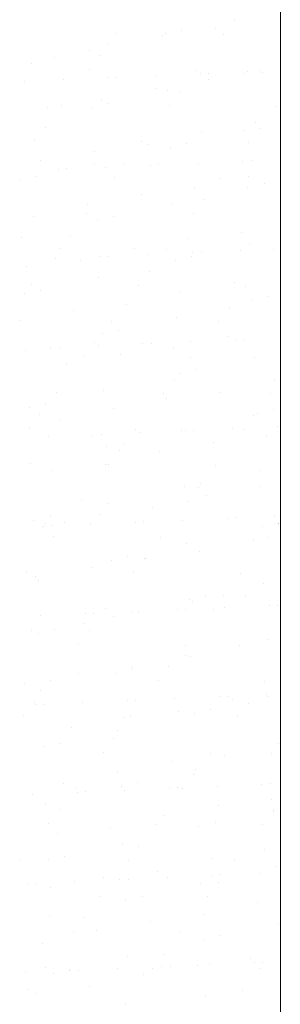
# Model space of a CAD drawing. Header units: millimetres. Extents: x -2274 to 12297, y -16157 to 26321.
# Tile 201 of 256: x -1720 to -1700, y 75 to 150. Entities that reach past the tile are written whole.
import ezdxf

# ---------------------------------------------------------------- set-up
doc = ezdxf.new("R2010")
doc.units = ezdxf.units.MM
doc.layers.add('-ŚCIANY NOŚNE', color=4, linetype='Continuous', lineweight=53)
doc.layers.add('KRESKOWANIE', color=8, linetype='Continuous')

msp = doc.modelspace()

# ---------------------------------------------------------------- linework, layer by layer
at = {"layer": '-ŚCIANY NOŚNE', "color": 253, "lineweight": 13}
msp.add_line((-1700, 250), (-1700, 0), dxfattribs=at)
at = {"layer": 'KRESKOWANIE', "color": 253, "linetype": 'Continuous', "lineweight": 13}
for p, q in [((-1704.967, 149.763), (-1704.967, 149.763)), ((-1703.506, 150.428), (-1703.506, 150.428)), ((-1712.525, 149.386), (-1712.525, 149.386)), ((-1709.045, 149.283), (-1709.045, 149.283)), ((-1708.792, 149.381), (-1708.792, 149.381)), ((-1707.553, 149.656), (-1707.553, 149.656)), ((-1704.318, 149.37), (-1704.318, 149.37)), ((-1713.157, 148.538), (-1713.157, 148.538)), ((-1717.295, 147.605), (-1717.295, 147.605)), ((-1714.62, 148.089), (-1714.62, 148.089)), ((-1713.793, 147.734), (-1713.793, 147.734)), ((-1719.084, 147.1), (-1719.084, 147.1)), ((-1714.604, 146.676), (-1714.604, 146.676)), ((-1713.163, 146.02), (-1713.163, 146.02)), ((-1712.529, 146.047), (-1712.529, 146.047)), ((-1709.535, 146.178), (-1709.535, 146.178)), ((-1706.437, 146.61), (-1706.437, 146.61)), ((-1706.109, 146.328), (-1706.109, 146.328)), ((-1705.474, 146.355), (-1705.474, 146.355)), ((-1702.844, 146.334), (-1702.844, 146.334)), ((-1702.48, 146.486), (-1702.48, 146.486)), ((-1701.605, 146.609), (-1701.605, 146.609)), ((-1701.393, 146.416), (-1701.393, 146.416)), ((-1719.583, 145.739), (-1719.583, 145.739)), ((-1716.589, 145.87), (-1716.589, 145.87)), ((-1705.471, 145.936), (-1705.471, 145.936)), ((-1709.583, 145.191), (-1709.583, 145.191)), ((-1708.672, 145.042), (-1708.672, 145.042)), ((-1707.704, 144.957), (-1707.704, 144.957)), ((-1717.799, 143.777), (-1717.799, 143.777)), ((-1716.723, 143.915), (-1716.723, 143.915)), ((-1714.375, 143.778), (-1714.375, 143.778)), ((-1713.721, 144.257), (-1713.721, 144.257)), ((-1713.136, 144.053), (-1713.136, 144.053)), ((-1708.516, 143.899), (-1708.516, 143.899)), ((-1700.348, 143.833), (-1700.348, 143.833)), ((-1717.991, 142.262), (-1717.991, 142.262)), ((-1701.897, 142.588), (-1701.897, 142.588)), ((-1706.01, 141.843), (-1706.01, 141.843)), ((-1702.724, 141.995), (-1702.724, 141.995)), ((-1701.616, 142.181), (-1701.616, 142.181)), ((-1718.803, 141.205), (-1718.803, 141.205)), ((-1710.635, 141.139), (-1710.635, 141.139)), ((-1710.147, 140.91), (-1710.147, 140.91)), ((-1708.427, 140.731), (-1708.427, 140.731)), ((-1707.188, 141.006), (-1707.188, 141.006)), ((-1702.428, 141.123), (-1702.428, 141.123)), ((-1714.225, 140.43), (-1714.225, 140.43)), ((-1718.337, 139.685), (-1718.337, 139.685)), ((-1714.255, 139.439), (-1714.255, 139.439)), ((-1713.357, 139.203), (-1713.357, 139.203)), ((-1711.903, 139.486), (-1711.903, 139.486)), ((-1709.932, 139.352), (-1709.932, 139.352)), ((-1709.297, 139.38), (-1709.297, 139.38)), ((-1706.303, 139.511), (-1706.303, 139.511)), ((-1702.877, 139.66), (-1702.877, 139.66)), ((-1702.243, 139.688), (-1702.243, 139.688)), ((-1718.719, 138.45), (-1718.719, 138.45)), ((-1716.986, 139.044), (-1716.986, 139.044)), ((-1716.352, 139.072), (-1716.352, 139.072)), ((-1702.436, 138.496), (-1702.436, 138.496)), ((-1719.958, 138.175), (-1719.958, 138.175)), ((-1712.714, 138.428), (-1712.714, 138.428)), ((-1704.546, 138.362), (-1704.546, 138.362)), ((-1702.479, 137.684), (-1702.479, 137.684)), ((-1701.239, 137.959), (-1701.239, 137.959)), ((-1710.651, 137.082), (-1710.651, 137.082)), ((-1706.573, 137.562), (-1706.573, 137.562)), ((-1714.764, 136.337), (-1714.764, 136.337)), ((-1708.307, 136.392), (-1708.307, 136.392)), ((-1705.814, 136.71), (-1705.814, 136.71)), ((-1714.833, 135.668), (-1714.833, 135.668)), ((-1706.626, 135.652), (-1706.626, 135.652)), ((-1718.901, 135.404), (-1718.901, 135.404)), ((-1714.01, 135.128), (-1714.01, 135.128)), ((-1712.771, 135.403), (-1712.771, 135.403)), ((-1716.101, 134.015), (-1716.101, 134.015)), ((-1702.999, 134.215), (-1702.999, 134.215)), ((-1719.838, 133.836), (-1719.838, 133.836)), ((-1707.077, 133.735), (-1707.077, 133.735)), ((-1702.359, 133.345), (-1702.359, 133.345)), ((-1716.912, 132.957), (-1716.912, 132.957)), ((-1711.19, 132.99), (-1711.19, 132.99)), ((-1710.126, 132.535), (-1710.126, 132.535)), ((-1708.744, 132.891), (-1708.744, 132.891)), ((-1706.7, 132.685), (-1706.7, 132.685)), ((-1706.066, 132.712), (-1706.066, 132.712)), ((-1703.071, 132.843), (-1703.071, 132.843)), ((-1700.538, 132.876), (-1700.538, 132.876)), ((-1717.18, 132.227), (-1717.18, 132.227)), ((-1715.327, 132.056), (-1715.327, 132.056)), ((-1713.755, 132.377), (-1713.755, 132.377)), ((-1713.12, 132.404), (-1713.12, 132.404)), ((-1708.062, 132.081), (-1708.062, 132.081)), ((-1706.822, 132.356), (-1706.822, 132.356)), ((-1719.405, 131.576), (-1719.405, 131.576)), ((-1710.012, 131.239), (-1710.012, 131.239)), ((-1719.031, 130.197), (-1719.031, 130.197)), ((-1713.89, 130.789), (-1713.89, 130.789)), ((-1710.824, 130.181), (-1710.824, 130.181)), ((-1703.503, 130.387), (-1703.503, 130.387)), ((-1719.593, 129.524), (-1719.593, 129.524)), ((-1718.354, 129.799), (-1718.354, 129.799)), ((-1707.616, 129.642), (-1707.616, 129.642)), ((-1702.656, 130.115), (-1702.656, 130.115)), ((-1711.753, 128.709), (-1711.753, 128.709)), ((-1702.114, 129.034), (-1702.114, 129.034)), ((-1700.874, 129.309), (-1700.874, 129.309)), ((-1715.831, 128.229), (-1715.831, 128.229)), ((-1703.924, 128.463), (-1703.924, 128.463)), ((-1719.944, 127.484), (-1719.944, 127.484)), ((-1712.943, 127.42), (-1712.943, 127.42)), ((-1707.942, 127.742), (-1707.942, 127.742)), ((-1704.736, 127.405), (-1704.736, 127.405)), ((-1713.645, 126.477), (-1713.645, 126.477)), ((-1712.405, 126.752), (-1712.405, 126.752)), ((-1714.211, 125.768), (-1714.211, 125.768)), ((-1710.523, 125.709), (-1710.523, 125.709)), ((-1709.888, 125.737), (-1709.888, 125.737)), ((-1706.894, 125.868), (-1706.894, 125.868)), ((-1704.042, 126.295), (-1704.042, 126.295)), ((-1703.468, 126.017), (-1703.468, 126.017)), ((-1702.834, 126.045), (-1702.834, 126.045)), ((-1719.473, 125.185), (-1719.473, 125.185)), ((-1717.577, 125.401), (-1717.577, 125.401)), ((-1716.943, 125.429), (-1716.943, 125.429)), ((-1713.949, 125.56), (-1713.949, 125.56)), ((-1708.18, 125.361), (-1708.18, 125.361)), ((-1715.022, 124.71), (-1715.022, 124.71)), ((-1712.257, 124.881), (-1712.257, 124.881)), ((-1706.854, 124.644), (-1706.854, 124.644)), ((-1701.994, 124.695), (-1701.994, 124.695)), ((-1716.37, 124.136), (-1716.37, 124.136)), ((-1707.697, 123.43), (-1707.697, 123.43)), ((-1706.457, 123.705), (-1706.457, 123.705)), ((-1708.122, 122.992), (-1708.122, 122.992)), ((-1700.468, 122.947), (-1700.468, 122.947)), ((-1717.141, 121.949), (-1717.141, 121.949)), ((-1713.525, 122.139), (-1713.525, 122.139)), ((-1708.934, 121.934), (-1708.934, 121.934)), ((-1704.606, 122.014), (-1704.606, 122.014)), ((-1717.988, 121.149), (-1717.988, 121.149)), ((-1708.683, 121.534), (-1708.683, 121.534)), ((-1700.766, 121.868), (-1700.766, 121.868)), ((-1719.228, 120.874), (-1719.228, 120.874)), ((-1712.796, 120.789), (-1712.796, 120.789)), ((-1701.749, 120.384), (-1701.749, 120.384)), ((-1700.509, 120.658), (-1700.509, 120.658)), ((-1718.409, 120.297), (-1718.409, 120.297)), ((-1716.933, 119.855), (-1716.933, 119.855)), ((-1702.034, 120.215), (-1702.034, 120.215)), ((-1719.22, 119.239), (-1719.22, 119.239)), ((-1711.052, 119.173), (-1711.052, 119.173)), ((-1710.717, 118.892), (-1710.717, 118.892)), ((-1707.577, 119.092), (-1707.577, 119.092)), ((-1707.291, 119.042), (-1707.291, 119.042)), ((-1706.657, 119.069), (-1706.657, 119.069)), ((-1703.662, 119.2), (-1703.662, 119.2)), ((-1702.846, 119.157), (-1702.846, 119.157)), ((-1700.237, 119.35), (-1700.237, 119.35)), ((-1717.771, 118.584), (-1717.771, 118.584)), ((-1714.346, 118.734), (-1714.346, 118.734)), ((-1713.711, 118.761), (-1713.711, 118.761)), ((-1705.11, 118.186), (-1705.11, 118.186)), ((-1701.032, 118.666), (-1701.032, 118.666)), ((-1713.28, 117.827), (-1713.28, 117.827)), ((-1712.32, 117.521), (-1712.32, 117.521)), ((-1712.04, 118.102), (-1712.04, 118.102)), ((-1709.222, 117.441), (-1709.222, 117.441)), ((-1719.108, 116.535), (-1719.108, 116.535)), ((-1717.437, 116.028), (-1717.437, 116.028)), ((-1713.36, 116.508), (-1713.36, 116.508)), ((-1713.132, 116.463), (-1713.132, 116.463)), ((-1704.964, 116.397), (-1704.964, 116.397)), ((-1701.629, 116.045), (-1701.629, 116.045)), ((-1707.332, 114.78), (-1707.332, 114.78)), ((-1706.232, 114.744), (-1706.232, 114.744)), ((-1706.092, 115.055), (-1706.092, 115.055)), ((-1701.536, 114.838), (-1701.536, 114.838)), ((-1715.251, 113.702), (-1715.251, 113.702)), ((-1707.044, 113.686), (-1707.044, 113.686)), ((-1705.648, 114.094), (-1705.648, 114.094)), ((-1713.16, 113.488), (-1713.16, 113.488)), ((-1709.786, 113.16), (-1709.786, 113.16)), ((-1718.863, 112.224), (-1718.863, 112.224)), ((-1717.623, 112.499), (-1717.623, 112.499)), ((-1713.864, 112.68), (-1713.864, 112.68)), ((-1707.485, 112.224), (-1707.485, 112.224)), ((-1704.06, 112.374), (-1704.06, 112.374)), ((-1703.425, 112.402), (-1703.425, 112.402)), ((-1700.431, 112.533), (-1700.431, 112.533)), ((-1718.168, 111.758), (-1718.168, 111.758)), ((-1717.976, 111.935), (-1717.976, 111.935)), ((-1717.534, 111.786), (-1717.534, 111.786)), ((-1716.518, 112.049), (-1716.518, 112.049)), ((-1714.54, 111.916), (-1714.54, 111.916)), ((-1711.114, 112.066), (-1711.114, 112.066)), ((-1710.48, 112.094), (-1710.48, 112.094)), ((-1701.384, 111.733), (-1701.384, 111.733)), ((-1700.144, 112.008), (-1700.144, 112.008)), ((-1700.144, 111.968), (-1700.144, 111.968)), ((-1717.33, 110.992), (-1717.33, 110.992)), ((-1709.162, 110.926), (-1709.162, 110.926)), ((-1702.075, 110.746), (-1702.075, 110.746)), ((-1700.956, 110.91), (-1700.956, 110.91)), ((-1707.212, 110.441), (-1707.212, 110.441)), ((-1712.915, 109.177), (-1712.915, 109.177)), ((-1711.675, 109.452), (-1711.675, 109.452)), ((-1710.43, 109.273), (-1710.43, 109.273)), ((-1710.29, 109.333), (-1710.29, 109.333)), ((-1706.212, 109.813), (-1706.212, 109.813)), ((-1714.402, 108.588), (-1714.402, 108.588)), ((-1719.449, 108.231), (-1719.449, 108.231)), ((-1718.743, 107.885), (-1718.743, 107.885)), ((-1718.54, 107.654), (-1718.54, 107.654)), ((-1711.242, 108.215), (-1711.242, 108.215)), ((-1703.074, 108.149), (-1703.074, 108.149)), ((-1701.264, 107.394), (-1701.264, 107.394)), ((-1706.967, 106.13), (-1706.967, 106.13)), ((-1705.727, 106.405), (-1705.727, 106.405)), ((-1704.342, 106.497), (-1704.342, 106.497)), ((-1702.638, 106.465), (-1702.638, 106.465)), ((-1713.36, 105.455), (-1713.36, 105.455)), ((-1707.882, 105.399), (-1707.882, 105.399)), ((-1707.248, 105.426), (-1707.248, 105.426)), ((-1706.716, 105.985), (-1706.716, 105.985)), ((-1705.154, 105.439), (-1705.154, 105.439)), ((-1704.254, 105.557), (-1704.254, 105.557)), ((-1700.828, 105.707), (-1700.828, 105.707)), ((-1700.193, 105.734), (-1700.193, 105.734)), ((-1718.363, 104.941), (-1718.363, 104.941)), ((-1714.937, 105.091), (-1714.937, 105.091)), ((-1714.302, 105.118), (-1714.302, 105.118)), ((-1712.795, 104.838), (-1712.795, 104.838)), ((-1711.308, 105.249), (-1711.308, 105.249)), ((-1710.829, 105.24), (-1710.829, 105.24)), ((-1719.044, 103.827), (-1719.044, 103.827)), ((-1717.258, 103.848), (-1717.258, 103.848)), ((-1714.966, 104.307), (-1714.966, 104.307)), ((-1718.498, 103.574), (-1718.498, 103.574)), ((-1714.628, 103.802), (-1714.628, 103.802)), ((-1701.019, 103.083), (-1701.019, 103.083)), ((-1715.44, 102.744), (-1715.44, 102.744)), ((-1707.272, 102.678), (-1707.272, 102.678)), ((-1703.142, 102.637), (-1703.142, 102.637)), ((-1707.255, 101.893), (-1707.255, 101.893)), ((-1706.847, 101.791), (-1706.847, 101.791)), ((-1711.392, 100.959), (-1711.392, 100.959)), ((-1708.54, 101.026), (-1708.54, 101.026)), ((-1715.47, 100.479), (-1715.47, 100.479)), ((-1712.55, 100.527), (-1712.55, 100.527)), ((-1711.31, 100.801), (-1711.31, 100.801)), ((-1719.582, 99.734), (-1719.582, 99.734)), ((-1717.559, 99.983), (-1717.559, 99.983)), ((-1709.352, 99.968), (-1709.352, 99.968)), ((-1701.184, 99.902), (-1701.184, 99.902)), ((-1718.378, 99.235), (-1718.378, 99.235)), ((-1708.076, 98.581), (-1708.076, 98.581)), ((-1704.651, 98.731), (-1704.651, 98.731)), ((-1704.016, 98.759), (-1704.016, 98.759)), ((-1701.022, 98.889), (-1701.022, 98.889)), ((-1700.899, 98.744), (-1700.899, 98.744)), ((-1718.826, 98.331), (-1718.826, 98.331)), ((-1718.76, 98.115), (-1718.76, 98.115)), ((-1718.125, 98.143), (-1718.125, 98.143)), ((-1715.131, 98.273), (-1715.131, 98.273)), ((-1711.705, 98.423), (-1711.705, 98.423)), ((-1711.071, 98.451), (-1711.071, 98.451)), ((-1703.681, 98.545), (-1703.681, 98.545)), ((-1702.452, 98.25), (-1702.452, 98.25)), ((-1719.638, 97.273), (-1719.638, 97.273)), ((-1711.896, 97.132), (-1711.896, 97.132)), ((-1711.47, 97.207), (-1711.47, 97.207)), ((-1707.818, 97.612), (-1707.818, 97.612)), ((-1706.602, 97.48), (-1706.602, 97.48)), ((-1705.362, 97.754), (-1705.362, 97.754)), ((-1703.264, 97.192), (-1703.264, 97.192)), ((-1716.009, 96.387), (-1716.009, 96.387)), ((-1712.738, 95.555), (-1712.738, 95.555)), ((-1712.43, 96.188), (-1712.43, 96.188)), ((-1718.133, 94.923), (-1718.133, 94.923)), ((-1716.893, 95.198), (-1716.893, 95.198)), ((-1700.107, 95.198), (-1700.107, 95.198)), ((-1713.55, 94.497), (-1713.55, 94.497)), ((-1705.382, 94.431), (-1705.382, 94.431)), ((-1704.244, 94.264), (-1704.244, 94.264)), ((-1700.654, 94.433), (-1700.654, 94.433)), ((-1708.322, 93.784), (-1708.322, 93.784)), ((-1712.435, 93.039), (-1712.435, 93.039)), ((-1706.65, 92.779), (-1706.65, 92.779)), ((-1706.482, 93.141), (-1706.482, 93.141)), ((-1716.572, 92.106), (-1716.572, 92.106)), ((-1712.185, 91.876), (-1712.185, 91.876)), ((-1710.945, 92.151), (-1710.945, 92.151)), ((-1704.845, 91.914), (-1704.845, 91.914)), ((-1701.419, 92.064), (-1701.419, 92.064)), ((-1700.785, 92.091), (-1700.785, 92.091)), ((-1718.954, 91.298), (-1718.954, 91.298)), ((-1715.668, 91.736), (-1715.668, 91.736)), ((-1715.528, 91.448), (-1715.528, 91.448)), ((-1714.894, 91.475), (-1714.894, 91.475)), ((-1711.899, 91.606), (-1711.899, 91.606)), ((-1708.473, 91.756), (-1708.473, 91.756)), ((-1707.839, 91.783), (-1707.839, 91.783)), ((-1707.462, 91.721), (-1707.462, 91.721)), ((-1718.013, 90.584), (-1718.013, 90.584)), ((-1704.748, 90.436), (-1704.748, 90.436)), ((-1700.671, 90.917), (-1700.671, 90.917)), ((-1716.936, 90.084), (-1716.936, 90.084)), ((-1708.861, 89.692), (-1708.861, 89.692)), ((-1700.562, 90.002), (-1700.562, 90.002)), ((-1700.534, 90.094), (-1700.534, 90.094)), ((-1717.748, 89.026), (-1717.748, 89.026)), ((-1709.58, 88.96), (-1709.58, 88.96)), ((-1706.237, 88.829), (-1706.237, 88.829)), ((-1704.997, 89.104), (-1704.997, 89.104)), ((-1701.374, 88.944), (-1701.374, 88.944)), ((-1717.076, 88.278), (-1717.076, 88.278)), ((-1712.998, 88.758), (-1712.998, 88.758)), ((-1712.065, 87.537), (-1712.065, 87.537)), ((-1710.848, 87.307), (-1710.848, 87.307)), ((-1716.528, 86.548), (-1716.528, 86.548)), ((-1701.175, 87.089), (-1701.175, 87.089)), ((-1719.866, 86.265), (-1719.866, 86.265)), ((-1717.768, 86.273), (-1717.768, 86.273)), ((-1711.66, 86.25), (-1711.66, 86.25)), ((-1705.287, 86.344), (-1705.287, 86.344)), ((-1703.492, 86.184), (-1703.492, 86.184)), ((-1700.289, 85.782), (-1700.289, 85.782)), ((-1709.425, 85.411), (-1709.425, 85.411)), ((-1705.242, 85.088), (-1705.242, 85.088)), ((-1704.607, 85.116), (-1704.607, 85.116)), ((-1701.613, 85.246), (-1701.613, 85.246)), ((-1719.351, 84.472), (-1719.351, 84.472)), ((-1718.716, 84.5), (-1718.716, 84.5)), ((-1715.722, 84.63), (-1715.722, 84.63)), ((-1713.502, 84.931), (-1713.502, 84.931)), ((-1712.296, 84.78), (-1712.296, 84.78)), ((-1711.662, 84.808), (-1711.662, 84.808)), ((-1708.668, 84.938), (-1708.668, 84.938)), ((-1706.117, 84.49), (-1706.117, 84.49)), ((-1704.76, 84.531), (-1704.76, 84.531)), ((-1717.615, 84.186), (-1717.615, 84.186)), ((-1713.778, 83.489), (-1713.778, 83.489)), ((-1711.82, 83.226), (-1711.82, 83.226)), ((-1710.58, 83.501), (-1710.58, 83.501)), ((-1705.572, 83.473), (-1705.572, 83.473)), ((-1701.713, 82.997), (-1701.713, 82.997)), ((-1705.851, 82.063), (-1705.851, 82.063)), ((-1717.648, 81.934), (-1717.648, 81.934)), ((-1715.046, 81.836), (-1715.046, 81.836)), ((-1709.929, 81.583), (-1709.929, 81.583)), ((-1700.169, 81.444), (-1700.169, 81.444)), ((-1715.858, 80.778), (-1715.858, 80.778)), ((-1714.041, 80.838), (-1714.041, 80.838)), ((-1707.69, 80.713), (-1707.69, 80.713)), ((-1718.179, 79.905), (-1718.179, 79.905)), ((-1705.872, 80.179), (-1705.872, 80.179)), ((-1704.632, 80.454), (-1704.632, 80.454)), ((-1708.958, 79.06), (-1708.958, 79.06)), ((-1711.7, 78.887), (-1711.7, 78.887)), ((-1705.436, 78.271), (-1705.436, 78.271)), ((-1702.277, 78.716), (-1702.277, 78.716)), ((-1702.01, 78.421), (-1702.01, 78.421)), ((-1701.376, 78.448), (-1701.376, 78.448)), ((-1719.545, 77.655), (-1719.545, 77.655)), ((-1717.976, 78.018), (-1717.976, 78.018)), ((-1717.403, 77.623), (-1717.403, 77.623)), ((-1716.163, 77.898), (-1716.163, 77.898)), ((-1716.119, 77.805), (-1716.119, 77.805)), ((-1715.485, 77.832), (-1715.485, 77.832)), ((-1712.49, 77.963), (-1712.49, 77.963)), ((-1709.77, 78.002), (-1709.77, 78.002)), ((-1709.065, 78.113), (-1709.065, 78.113)), ((-1708.43, 78.14), (-1708.43, 78.14)), ((-1706.355, 78.235), (-1706.355, 78.235)), ((-1701.602, 77.936), (-1701.602, 77.936)), ((-1710.467, 77.491), (-1710.467, 77.491)), ((-1719.244, 76.365), (-1719.244, 76.365)), ((-1718.682, 76.077), (-1718.682, 76.077)), ((-1714.605, 76.557), (-1714.605, 76.557)), ((-1702.87, 76.284), (-1702.87, 76.284)), ((-1711.888, 75.242), (-1711.888, 75.242)), ((-1705.752, 75.84), (-1705.752, 75.84))]:
    msp.add_line(p, q, dxfattribs=at)

doc.saveas('drawing.dxf')
